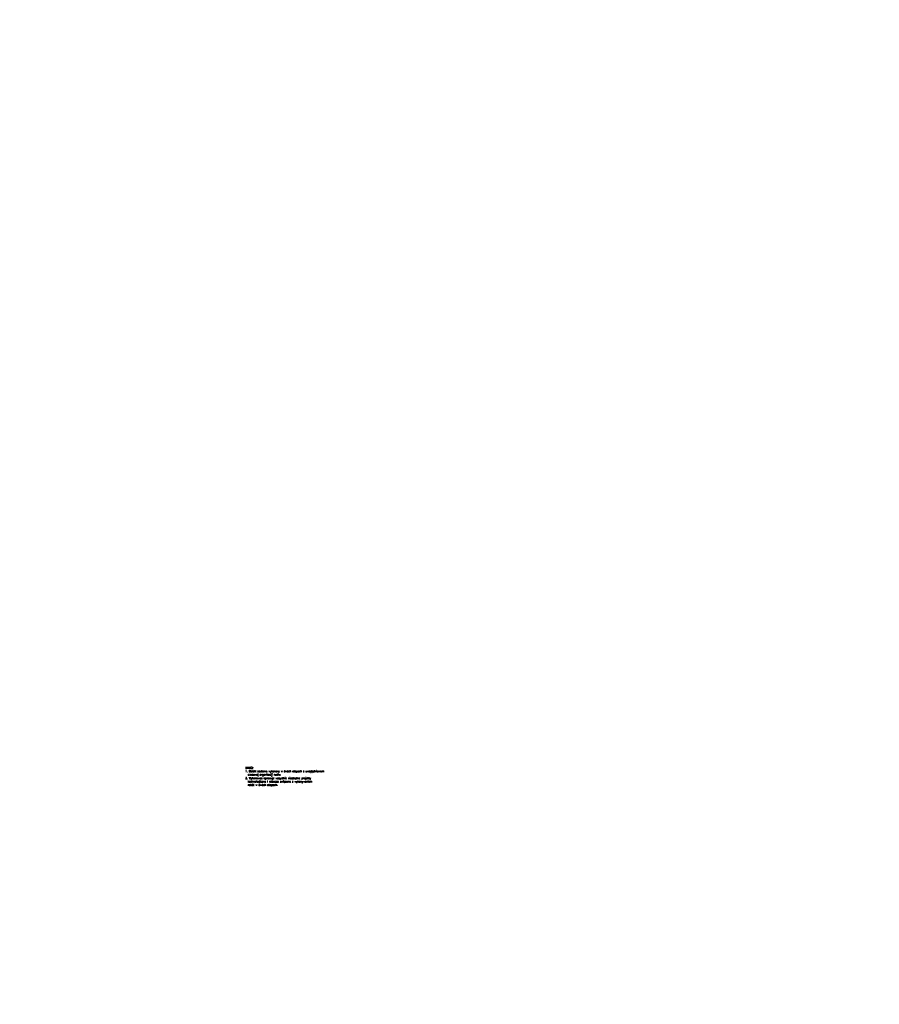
# Model space of a CAD drawing. Header units: metres. Extents: x 0 to 7483564, y 0 to 5680766.
# Tile 16 of 34: x 7482665 to 7482691, y 5680514 to 5680544. Entities that reach past the tile are written whole.
import ezdxf
from ezdxf import colors
from ezdxf.entities.mleader import LeaderData, LeaderLine
from ezdxf.math import Vec2, Vec3

# ---------------------------------------------------------------- set-up
doc = ezdxf.new("R2010")
doc.units = ezdxf.units.M
doc.layers.add('_STYL_OPIS', color=7, linetype='Continuous', lineweight=0)
doc.layers.add('_STYL_OPISY', color=7, linetype='Continuous')
doc.styles.add('Romans', font='Romans.shx', dxfattribs={"width": 0.75})
doc.styles.get("Standard").update_dxf_attribs({"font": 'romans.shx', "width": 0.75})

msp = doc.modelspace()

# ---------------------------------------------------------------- texts
at = {"layer": '_STYL_OPIS', "color": 4, "insert": (7482671.553, 5680521.468), "char_height": 0.12, "width": 3.13133, "attachment_point": 1, "style": 'Romans'}
msp.add_mtext('{\\H0.52083x;\\W0.85;UWAGI:\\A1;\\H1.00001x;\\W0.75;\\P1. Obiekt zostanie wykonany w dwóch etapach z uwzględnieniem    \\P  czasowej organizacji ruchu.\\A0;\\H0.99997x;\\W0.85;\\P\\A1;\\H0.99999x;2. Wykonawca opracuje wszystkie niezbędne projekty\\P  technologiczne i robocze związane z wykonywaniem\\P  robót w dwóch etapach.}', dxfattribs=at)

# ---------------------------------------------------------------- leaders
at = {"layer": '_STYL_OPISY', "linetype": 'Continuous'}
ml = msp.add_multileader_mtext('Standard', dxfattribs=at)
ml.set_content('{\\fArial|b0|i0|c238|p34;\\W0.95;DW807}', color=256)
ml.set_leader_properties(linetype='Continuous')
ml.build(insert=Vec2(0, 0))
ml.multileader.update_dxf_attribs({"text_right_attachment_type": 6, "dogleg_length": 0.36, "arrow_head_size": 0.0933})
ctx = ml.context
ctx.base_point, ctx.char_height, ctx.arrow_head_size, ctx.landing_gap_size, ctx.plane_origin, ctx.plane_x_axis, ctx.plane_y_axis = Vec3(7483394.022, 5680542.596), 0.7776, 0.0933, 0.0467, Vec3(7483383.833, 5680546.235), Vec3(0.898072, 0.439848), Vec3(-0.439848, 0.898072)
ctx.right_attachment, ctx.text_align_type = 6, 2
notes = []
notes.append((ctx, [(0, (0, 0, 0), (0, 0), (1, 0), 1, [])]))
ctx.mtext.insert, ctx.mtext.text_direction, ctx.mtext.rotation, ctx.mtext.alignment, ctx.mtext.flow_direction = Vec3(7483396.867, 5680544.429), Vec3(0.898072, 0.439848), 0.455429, 3, 5
ml = msp.add_multileader_mtext('Standard', dxfattribs=at)
ml.set_content('{\\fArial|b0|i0|c238|p34;\\W0.95;GARWOLIN}', color=256)
ml.set_leader_properties(linetype='Continuous')
ml.build(insert=Vec2(0, 0))
ml.multileader.update_dxf_attribs({"text_right_attachment_type": 6, "dogleg_length": 0.36, "arrow_head_size": 0.072})
ctx = ml.context
ctx.base_point, ctx.char_height, ctx.arrow_head_size, ctx.landing_gap_size, ctx.plane_origin, ctx.plane_x_axis, ctx.plane_y_axis = Vec3(7483394.908, 5680540.608), 0.6, 0.072, 0.036, Vec3(7483387.091, 5680543.699), Vec3(0.91515, 0.403114), Vec3(-0.403114, 0.91515)
ctx.right_attachment, ctx.text_align_type = 6, 2
notes.append((ctx, [(0, (0, 0, 0), (0, 0), (1, 0), 1, [])]))
ctx.mtext.insert, ctx.mtext.text_direction, ctx.mtext.rotation, ctx.mtext.alignment, ctx.mtext.flow_direction = Vec3(7483398.687, 5680542.606), Vec3(0.91515, 0.403114), 0.414917, 3, 5
ml = msp.add_multileader_mtext('Standard', dxfattribs=at)
ml.set_content('{\\fArial|b0|i0|c238|p34;\\W0.95;MACIEJOWICE}', color=256)
ml.set_leader_properties(linetype='Continuous')
ml.build(insert=Vec2(0, 0))
ml.multileader.update_dxf_attribs({"text_right_attachment_type": 6, "dogleg_length": 0.36, "arrow_head_size": 0.072})
ctx = ml.context
ctx.base_point, ctx.char_height, ctx.arrow_head_size, ctx.landing_gap_size, ctx.plane_origin, ctx.plane_x_axis, ctx.plane_y_axis = Vec3(7483372.428, 5680533.152), 0.6, 0.072, 0.036, Vec3(7483379.467, 5680542.661), Vec3(0.919645, 0.392752), Vec3(-0.392752, 0.919645)
ctx.right_attachment = 6
notes.append((ctx, [(0, (0, 0, 0), (0, 0), (1, 0), 1, [])]))
ctx.mtext.insert, ctx.mtext.text_direction, ctx.mtext.rotation, ctx.mtext.flow_direction = Vec3(7483372.341, 5680533.447), Vec3(0.919645, 0.392752), 0.403622, 5
for ctx, leaders in notes:
    for number, flags, end, landing, length, lines in leaders:
        leader = LeaderData()
        leader.index, (leader.has_last_leader_line, leader.has_dogleg_vector, leader.attachment_direction) = number, flags
        leader.last_leader_point, leader.dogleg_vector, leader.dogleg_length = Vec3(end), Vec3(landing), length
        for number, points, colour, breaks in lines:
            line = LeaderLine()
            line.index, line.vertices, line.color, line.breaks = number, Vec3.list(points), colors.encode_raw_color(colour), breaks
            leader.lines.append(line)
        ctx.leaders.append(leader)

doc.saveas('drawing.dxf')
